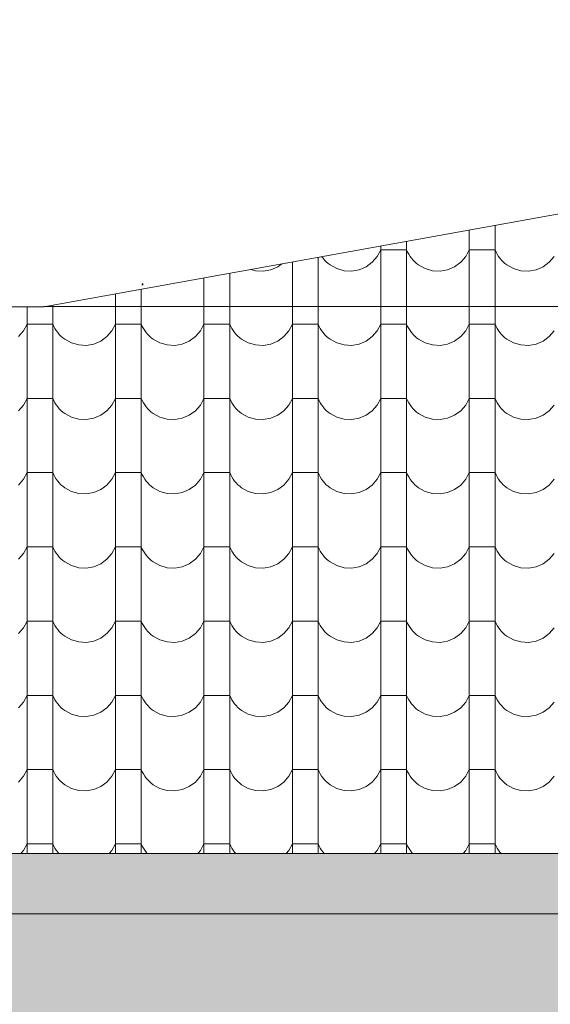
# Model space of a CAD drawing. Header units: millimetres. Extents: x -68772 to 137055, y -73300 to 19650.
# Tile 142 of 212: x 69449 to 70736, y -39170 to -36782. Entities that reach past the tile are written whole.
import ezdxf

# ---------------------------------------------------------------- set-up
doc = ezdxf.new("R2010")
doc.units = ezdxf.units.MM
doc.header["$MEASUREMENT"] = 0
doc.linetypes.add('Przerywana', pattern=[480, 240, -240])
for name, color, linetype, lineweight in [('Nowe_440-K Belki_Nr_pióra__1', 7, 'Continuous', 18), ('Nowe_810-G Ogólne_Nr_pióra__1', 7, 'Continuous', 18), ('Nowe_810-G Ogólne_Nr_pióra__22', 22, 'Continuous', 18), ('Nowe_810-G Ogólne_Nr_pióra__26', 13, 'Continuous', 18), ('Nowe_NIEWIDOCZNE DACHY_Nr_pióra__1', 7, 'Continuous', 18)]:
    doc.layers.add(name, color=color, linetype=linetype, lineweight=lineweight)

# ---------------------------------------------------------------- blocks, each defined once
blk = doc.blocks.new('*X46')
at = {"layer": 'Nowe_810-G Ogólne_Nr_pióra__26', "color": 13, "linetype": 'Continuous', "lineweight": 18}
for p, q in [((70539.3, -37292.6), (70539.3, -37450.4)), ((70601.7, -37281.4), (70601.7, -37450.4)), ((70316.1, -37356.9), (70324.8, -37340.6)), ((70324.8, -37331.4), (70324.8, -37450.4)), ((70356, -37340.6), (70324.8, -37340.6)), ((70387.2, -37340.6), (70356, -37340.6)), ((70387.2, -37320.1), (70387.2, -37450.4)), ((70387.2, -37340.6), (70389.6, -37346)), ((70530.6, -37356.9), (70539.3, -37340.6)), ((70570.5, -37340.6), (70539.3, -37340.6)), ((70601.7, -37340.6), (70570.5, -37340.6)), ((70601.7, -37340.6), (70604.1, -37346)), ((70172.7, -37358.8), (70172.7, -37450.4)), ((70181.7, -37357.2), (70184.5, -37361.1)), ((70184.5, -37361.1), (70188.3, -37365.6)), ((70188.3, -37365.6), (70192.4, -37369.8)), ((70304, -37370.8), (70316.1, -37356.9)), ((70389.6, -37346), (70392.4, -37351.3)), ((70392.4, -37351.3), (70395.5, -37356.3)), ((70395.5, -37356.3), (70399, -37361.1)), ((70399, -37361.1), (70402.8, -37365.6)), ((70402.8, -37365.6), (70406.9, -37369.8)), ((70518.5, -37370.8), (70530.6, -37356.9)), ((70604.1, -37346), (70606.9, -37351.3)), ((70606.9, -37351.3), (70610, -37356.3)), ((70610, -37356.3), (70613.5, -37361.1)), ((70613.5, -37361.1), (70617.3, -37365.6)), ((70617.3, -37365.6), (70621.4, -37369.8)), ((70733, -37370.8), (70745.1, -37356.9)), ((70010.2, -37388.2), (70021, -37391.2)), ((70039.4, -37392.2), (70057.6, -37388.9)), ((70057.6, -37388.9), (70074.6, -37381.7)), ((70074.6, -37381.7), (70084, -37374.9)), ((70110.3, -37370.1), (70110.3, -37450.4)), ((70192.4, -37369.8), (70196.9, -37373.7)), ((70196.9, -37373.7), (70201.6, -37377.3)), ((70201.6, -37377.3), (70217.8, -37386.2)), ((70217.8, -37386.2), (70235.5, -37391.2)), ((70253.9, -37392.2), (70272.1, -37388.9)), ((70272.1, -37388.9), (70289.1, -37381.7)), ((70289.1, -37381.7), (70304, -37370.8)), ((70406.9, -37369.8), (70411.4, -37373.7)), ((70411.4, -37373.7), (70416.1, -37377.3)), ((70416.1, -37377.3), (70432.3, -37386.2)), ((70432.3, -37386.2), (70450, -37391.2)), ((70468.4, -37392.2), (70486.6, -37388.9)), ((70486.6, -37388.9), (70503.6, -37381.7)), ((70503.6, -37381.7), (70518.5, -37370.8)), ((70621.4, -37369.8), (70625.9, -37373.7)), ((70625.9, -37373.7), (70630.6, -37377.3)), ((70630.6, -37377.3), (70646.8, -37386.2)), ((70646.8, -37386.2), (70664.5, -37391.2)), ((70682.9, -37392.2), (70701.1, -37388.9)), ((70701.1, -37388.9), (70718.1, -37381.7)), ((70718.1, -37381.7), (70733, -37370.8)), ((69895.8, -37408.8), (69895.8, -37450.4)), ((69958.2, -37397.6), (69958.2, -37450.4)), ((70021, -37391.2), (70039.4, -37392.2)), ((70235.5, -37391.2), (70253.9, -37392.2)), ((70450, -37391.2), (70468.4, -37392.2)), ((70664.5, -37391.2), (70682.9, -37392.2)), ((69743.7, -37436.3), (69743.7, -37450.4)), ((69681.3, -37447.6), (69681.3, -37450.4)), ((69681.3, -37450.4), (69681.3, -37630.4)), ((69743.7, -37450.4), (69743.7, -37630.4)), ((69895.8, -37450.4), (69895.8, -37630.4)), ((69958.2, -37450.4), (69958.2, -37630.4)), ((70110.3, -37450.4), (70110.3, -37630.4)), ((70172.7, -37450.4), (70172.7, -37630.4)), ((70324.8, -37450.4), (70324.8, -37630.4)), ((70387.2, -37450.4), (70387.2, -37630.4)), ((70539.3, -37450.4), (70539.3, -37630.4)), ((70601.7, -37450.4), (70601.7, -37630.4)), ((69466.8, -37479), (69466.8, -37630.4)), ((69529.2, -37475), (69529.2, -37630.4)), ((69458.1, -37536.9), (69466.8, -37520.6)), ((69498, -37520.6), (69466.8, -37520.6)), ((69529.2, -37520.6), (69498, -37520.6)), ((69529.2, -37520.6), (69531.6, -37526.1)), ((69531.6, -37526.1), (69534.4, -37531.3)), ((69534.4, -37531.3), (69537.5, -37536.3)), ((69672.6, -37536.9), (69681.3, -37520.6)), ((69712.5, -37520.6), (69681.3, -37520.6)), ((69743.7, -37520.6), (69712.5, -37520.6)), ((69743.7, -37520.6), (69746.1, -37526.1)), ((69746.1, -37526.1), (69748.9, -37531.3)), ((69748.9, -37531.3), (69752, -37536.3)), ((69887.1, -37536.9), (69895.8, -37520.6)), ((69927, -37520.6), (69895.8, -37520.6)), ((69958.2, -37520.6), (69927, -37520.6)), ((69958.2, -37520.6), (69960.6, -37526.1)), ((69960.6, -37526.1), (69963.4, -37531.3)), ((69963.4, -37531.3), (69966.5, -37536.3)), ((70101.6, -37536.9), (70110.3, -37520.6)), ((70141.5, -37520.6), (70110.3, -37520.6)), ((70172.7, -37520.6), (70141.5, -37520.6)), ((70172.7, -37520.6), (70175.1, -37526.1)), ((70175.1, -37526.1), (70177.9, -37531.3)), ((70177.9, -37531.3), (70181, -37536.3)), ((70316.1, -37536.9), (70324.8, -37520.6)), ((70356, -37520.6), (70324.8, -37520.6)), ((70387.2, -37520.6), (70356, -37520.6)), ((70387.2, -37520.6), (70389.6, -37526.1)), ((70389.6, -37526.1), (70392.4, -37531.3)), ((70392.4, -37531.3), (70395.5, -37536.3)), ((70530.6, -37536.9), (70539.3, -37520.6)), ((70570.5, -37520.6), (70539.3, -37520.6)), ((70601.7, -37520.6), (70570.5, -37520.6)), ((70601.7, -37520.6), (70604.1, -37526.1)), ((70604.1, -37526.1), (70606.9, -37531.3)), ((70606.9, -37531.3), (70610, -37536.3)), ((69446, -37550.9), (69458.1, -37536.9)), ((69537.5, -37536.3), (69541, -37541.1)), ((69541, -37541.1), (69544.8, -37545.6)), ((69544.8, -37545.6), (69548.9, -37549.9)), ((69548.9, -37549.9), (69553.4, -37553.8)), ((69553.4, -37553.8), (69558.1, -37557.4)), ((69558.1, -37557.4), (69574.3, -37566.3)), ((69645.6, -37561.7), (69660.5, -37550.9)), ((69660.5, -37550.9), (69672.6, -37536.9)), ((69752, -37536.3), (69755.5, -37541.1)), ((69755.5, -37541.1), (69759.3, -37545.6)), ((69759.3, -37545.6), (69763.4, -37549.9)), ((69763.4, -37549.9), (69767.9, -37553.8)), ((69767.9, -37553.8), (69772.6, -37557.4)), ((69772.6, -37557.4), (69788.8, -37566.3)), ((69860.1, -37561.7), (69875, -37550.9)), ((69875, -37550.9), (69887.1, -37536.9)), ((69966.5, -37536.3), (69970, -37541.1)), ((69970, -37541.1), (69973.8, -37545.6)), ((69973.8, -37545.6), (69977.9, -37549.9)), ((69977.9, -37549.9), (69982.4, -37553.8)), ((69982.4, -37553.8), (69987.1, -37557.4)), ((69987.1, -37557.4), (70003.3, -37566.3)), ((70074.6, -37561.7), (70089.5, -37550.9)), ((70089.5, -37550.9), (70101.6, -37536.9)), ((70181, -37536.3), (70184.5, -37541.1)), ((70184.5, -37541.1), (70188.3, -37545.6)), ((70188.3, -37545.6), (70192.4, -37549.9)), ((70192.4, -37549.9), (70196.9, -37553.8)), ((70196.9, -37553.8), (70201.6, -37557.4)), ((70201.6, -37557.4), (70217.8, -37566.3)), ((70289.1, -37561.7), (70304, -37550.9)), ((70304, -37550.9), (70316.1, -37536.9)), ((70395.5, -37536.3), (70399, -37541.1)), ((70399, -37541.1), (70402.8, -37545.6)), ((70402.8, -37545.6), (70406.9, -37549.9)), ((70406.9, -37549.9), (70411.4, -37553.8)), ((70411.4, -37553.8), (70416.1, -37557.4)), ((70416.1, -37557.4), (70432.3, -37566.3)), ((70503.6, -37561.7), (70518.5, -37550.9)), ((70518.5, -37550.9), (70530.6, -37536.9)), ((70610, -37536.3), (70613.5, -37541.1)), ((70613.5, -37541.1), (70617.3, -37545.6)), ((70617.3, -37545.6), (70621.4, -37549.9)), ((70621.4, -37549.9), (70625.9, -37553.8)), ((70625.9, -37553.8), (70630.6, -37557.4)), ((70630.6, -37557.4), (70646.8, -37566.3)), ((70718.1, -37561.7), (70733, -37550.9)), ((70733, -37550.9), (70745.1, -37536.9)), ((69574.3, -37566.3), (69592, -37571.3)), ((69592, -37571.3), (69610.4, -37572.2)), ((69610.4, -37572.2), (69628.6, -37569)), ((69628.6, -37569), (69645.6, -37561.7)), ((69788.8, -37566.3), (69806.5, -37571.3)), ((69806.5, -37571.3), (69824.9, -37572.2)), ((69824.9, -37572.2), (69843.1, -37569)), ((69843.1, -37569), (69860.1, -37561.7)), ((70003.3, -37566.3), (70021, -37571.3)), ((70021, -37571.3), (70039.4, -37572.2)), ((70039.4, -37572.2), (70057.6, -37569)), ((70057.6, -37569), (70074.6, -37561.7)), ((70217.8, -37566.3), (70235.5, -37571.3)), ((70235.5, -37571.3), (70253.9, -37572.2)), ((70253.9, -37572.2), (70272.1, -37569)), ((70272.1, -37569), (70289.1, -37561.7)), ((70432.3, -37566.3), (70450, -37571.3)), ((70450, -37571.3), (70468.4, -37572.2)), ((70468.4, -37572.2), (70486.6, -37569)), ((70486.6, -37569), (70503.6, -37561.7)), ((70646.8, -37566.3), (70664.5, -37571.3)), ((70664.5, -37571.3), (70682.9, -37572.2)), ((70682.9, -37572.2), (70701.1, -37569)), ((70701.1, -37569), (70718.1, -37561.7)), ((69466.8, -37630.4), (69466.8, -37810.5)), ((69529.2, -37630.4), (69529.2, -37810.5)), ((69681.3, -37630.4), (69681.3, -37810.5)), ((69743.7, -37630.4), (69743.7, -37810.5)), ((69895.8, -37630.4), (69895.8, -37810.5)), ((69958.2, -37630.4), (69958.2, -37810.5)), ((70110.3, -37630.4), (70110.3, -37810.5)), ((70172.7, -37630.4), (70172.7, -37810.5)), ((70324.8, -37630.4), (70324.8, -37810.5)), ((70387.2, -37630.4), (70387.2, -37810.5)), ((70539.3, -37630.4), (70539.3, -37810.5)), ((70601.7, -37630.4), (70601.7, -37810.5)), ((69458.1, -37717), (69466.8, -37700.7)), ((69498, -37700.7), (69466.8, -37700.7)), ((69529.2, -37700.7), (69498, -37700.7)), ((69529.2, -37700.7), (69531.6, -37706.1)), ((69672.6, -37717), (69681.3, -37700.7)), ((69712.5, -37700.7), (69681.3, -37700.7)), ((69743.7, -37700.7), (69712.5, -37700.7)), ((69743.7, -37700.7), (69746.1, -37706.1)), ((69887.1, -37717), (69895.8, -37700.7)), ((69927, -37700.7), (69895.8, -37700.7)), ((69958.2, -37700.7), (69927, -37700.7)), ((69958.2, -37700.7), (69960.6, -37706.1)), ((70101.6, -37717), (70110.3, -37700.7)), ((70141.5, -37700.7), (70110.3, -37700.7)), ((70172.7, -37700.7), (70141.5, -37700.7)), ((70172.7, -37700.7), (70175.1, -37706.1)), ((70316.1, -37717), (70324.8, -37700.7)), ((70356, -37700.7), (70324.8, -37700.7)), ((70387.2, -37700.7), (70356, -37700.7)), ((70387.2, -37700.7), (70389.6, -37706.1)), ((70530.6, -37717), (70539.3, -37700.7)), ((70570.5, -37700.7), (70539.3, -37700.7)), ((70601.7, -37700.7), (70570.5, -37700.7)), ((70601.7, -37700.7), (70604.1, -37706.1)), ((69446, -37730.9), (69458.1, -37717)), ((69531.6, -37706.1), (69534.4, -37711.4)), ((69534.4, -37711.4), (69537.5, -37716.4)), ((69537.5, -37716.4), (69541, -37721.2)), ((69541, -37721.2), (69544.8, -37725.7)), ((69660.5, -37730.9), (69672.6, -37717)), ((69746.1, -37706.1), (69748.9, -37711.4)), ((69748.9, -37711.4), (69752, -37716.4)), ((69752, -37716.4), (69755.5, -37721.2)), ((69755.5, -37721.2), (69759.3, -37725.7)), ((69875, -37730.9), (69887.1, -37717)), ((69960.6, -37706.1), (69963.4, -37711.4)), ((69963.4, -37711.4), (69966.5, -37716.4)), ((69966.5, -37716.4), (69970, -37721.2)), ((69970, -37721.2), (69973.8, -37725.7)), ((70089.5, -37730.9), (70101.6, -37717)), ((70175.1, -37706.1), (70177.9, -37711.4)), ((70177.9, -37711.4), (70181, -37716.4)), ((70181, -37716.4), (70184.5, -37721.2)), ((70184.5, -37721.2), (70188.3, -37725.7)), ((70304, -37730.9), (70316.1, -37717)), ((70389.6, -37706.1), (70392.4, -37711.4)), ((70392.4, -37711.4), (70395.5, -37716.4)), ((70395.5, -37716.4), (70399, -37721.2)), ((70399, -37721.2), (70402.8, -37725.7)), ((70518.5, -37730.9), (70530.6, -37717)), ((70604.1, -37706.1), (70606.9, -37711.4)), ((70606.9, -37711.4), (70610, -37716.4)), ((70610, -37716.4), (70613.5, -37721.2)), ((70613.5, -37721.2), (70617.3, -37725.7)), ((70733, -37730.9), (70745.1, -37717)), ((69544.8, -37725.7), (69548.9, -37729.9)), ((69548.9, -37729.9), (69553.4, -37733.8)), ((69553.4, -37733.8), (69558.1, -37737.4)), ((69558.1, -37737.4), (69574.3, -37746.3)), ((69574.3, -37746.3), (69592, -37751.3)), ((69628.6, -37749), (69645.6, -37741.8)), ((69645.6, -37741.8), (69660.5, -37730.9)), ((69759.3, -37725.7), (69763.4, -37729.9)), ((69763.4, -37729.9), (69767.9, -37733.8)), ((69767.9, -37733.8), (69772.6, -37737.4)), ((69772.6, -37737.4), (69788.8, -37746.3)), ((69788.8, -37746.3), (69806.5, -37751.3)), ((69843.1, -37749), (69860.1, -37741.8)), ((69860.1, -37741.8), (69875, -37730.9)), ((69973.8, -37725.7), (69977.9, -37729.9)), ((69977.9, -37729.9), (69982.4, -37733.8)), ((69982.4, -37733.8), (69987.1, -37737.4)), ((69987.1, -37737.4), (70003.3, -37746.3)), ((70003.3, -37746.3), (70021, -37751.3)), ((70057.6, -37749), (70074.6, -37741.8)), ((70074.6, -37741.8), (70089.5, -37730.9)), ((70188.3, -37725.7), (70192.4, -37729.9)), ((70192.4, -37729.9), (70196.9, -37733.8)), ((70196.9, -37733.8), (70201.6, -37737.4)), ((70201.6, -37737.4), (70217.8, -37746.3)), ((70217.8, -37746.3), (70235.5, -37751.3)), ((70272.1, -37749), (70289.1, -37741.8)), ((70289.1, -37741.8), (70304, -37730.9)), ((70402.8, -37725.7), (70406.9, -37729.9)), ((70406.9, -37729.9), (70411.4, -37733.8)), ((70411.4, -37733.8), (70416.1, -37737.4)), ((70416.1, -37737.4), (70432.3, -37746.3)), ((70432.3, -37746.3), (70450, -37751.3)), ((70486.6, -37749), (70503.6, -37741.8)), ((70503.6, -37741.8), (70518.5, -37730.9)), ((70617.3, -37725.7), (70621.4, -37729.9)), ((70621.4, -37729.9), (70625.9, -37733.8)), ((70625.9, -37733.8), (70630.6, -37737.4)), ((70630.6, -37737.4), (70646.8, -37746.3)), ((70646.8, -37746.3), (70664.5, -37751.3)), ((70701.1, -37749), (70718.1, -37741.8)), ((70718.1, -37741.8), (70733, -37730.9)), ((69592, -37751.3), (69610.4, -37752.3)), ((69610.4, -37752.3), (69628.6, -37749)), ((69806.5, -37751.3), (69824.9, -37752.3)), ((69824.9, -37752.3), (69843.1, -37749)), ((70021, -37751.3), (70039.4, -37752.3)), ((70039.4, -37752.3), (70057.6, -37749)), ((70235.5, -37751.3), (70253.9, -37752.3)), ((70253.9, -37752.3), (70272.1, -37749)), ((70450, -37751.3), (70468.4, -37752.3)), ((70468.4, -37752.3), (70486.6, -37749)), ((70664.5, -37751.3), (70682.9, -37752.3)), ((70682.9, -37752.3), (70701.1, -37749)), ((69466.8, -37810.5), (69466.8, -37990.5)), ((69529.2, -37810.5), (69529.2, -37990.5)), ((69681.3, -37810.5), (69681.3, -37990.5)), ((69743.7, -37810.5), (69743.7, -37990.5)), ((69895.8, -37810.5), (69895.8, -37990.5)), ((69958.2, -37810.5), (69958.2, -37990.5)), ((70110.3, -37810.5), (70110.3, -37990.5)), ((70172.7, -37810.5), (70172.7, -37990.5)), ((70324.8, -37810.5), (70324.8, -37990.5)), ((70387.2, -37810.5), (70387.2, -37990.5)), ((70539.3, -37810.5), (70539.3, -37990.5)), ((70601.7, -37810.5), (70601.7, -37990.5)), ((69458.1, -37897), (69466.8, -37880.7)), ((69498, -37880.7), (69466.8, -37880.7)), ((69529.2, -37880.7), (69498, -37880.7)), ((69529.2, -37880.7), (69531.6, -37886.2)), ((69531.6, -37886.2), (69534.4, -37891.4)), ((69534.4, -37891.4), (69537.5, -37896.4)), ((69672.6, -37897), (69681.3, -37880.7)), ((69712.5, -37880.7), (69681.3, -37880.7)), ((69743.7, -37880.7), (69712.5, -37880.7)), ((69743.7, -37880.7), (69746.1, -37886.2)), ((69746.1, -37886.2), (69748.9, -37891.4)), ((69748.9, -37891.4), (69752, -37896.4)), ((69887.1, -37897), (69895.8, -37880.7)), ((69927, -37880.7), (69895.8, -37880.7)), ((69958.2, -37880.7), (69927, -37880.7)), ((69958.2, -37880.7), (69960.6, -37886.2)), ((69960.6, -37886.2), (69963.4, -37891.4)), ((69963.4, -37891.4), (69966.5, -37896.4)), ((70101.6, -37897), (70110.3, -37880.7)), ((70141.5, -37880.7), (70110.3, -37880.7)), ((70172.7, -37880.7), (70141.5, -37880.7)), ((70172.7, -37880.7), (70175.1, -37886.2)), ((70175.1, -37886.2), (70177.9, -37891.4)), ((70177.9, -37891.4), (70181, -37896.4)), ((70316.1, -37897), (70324.8, -37880.7)), ((70356, -37880.7), (70324.8, -37880.7)), ((70387.2, -37880.7), (70356, -37880.7)), ((70387.2, -37880.7), (70389.6, -37886.2)), ((70389.6, -37886.2), (70392.4, -37891.4)), ((70392.4, -37891.4), (70395.5, -37896.4)), ((70530.6, -37897), (70539.3, -37880.7)), ((70570.5, -37880.7), (70539.3, -37880.7)), ((70601.7, -37880.7), (70570.5, -37880.7)), ((70601.7, -37880.7), (70604.1, -37886.2)), ((70604.1, -37886.2), (70606.9, -37891.4)), ((70606.9, -37891.4), (70610, -37896.4)), ((69446, -37911), (69458.1, -37897)), ((69537.5, -37896.4), (69541, -37901.2)), ((69541, -37901.2), (69544.8, -37905.7)), ((69544.8, -37905.7), (69548.9, -37910)), ((69548.9, -37910), (69553.4, -37913.9)), ((69553.4, -37913.9), (69558.1, -37917.5)), ((69645.6, -37921.8), (69660.5, -37911)), ((69660.5, -37911), (69672.6, -37897)), ((69752, -37896.4), (69755.5, -37901.2)), ((69755.5, -37901.2), (69759.3, -37905.7)), ((69759.3, -37905.7), (69763.4, -37910)), ((69763.4, -37910), (69767.9, -37913.9)), ((69767.9, -37913.9), (69772.6, -37917.5)), ((69860.1, -37921.8), (69875, -37911)), ((69875, -37911), (69887.1, -37897)), ((69966.5, -37896.4), (69970, -37901.2)), ((69970, -37901.2), (69973.8, -37905.7)), ((69973.8, -37905.7), (69977.9, -37910)), ((69977.9, -37910), (69982.4, -37913.9)), ((69982.4, -37913.9), (69987.1, -37917.5)), ((70074.6, -37921.8), (70089.5, -37911)), ((70089.5, -37911), (70101.6, -37897)), ((70181, -37896.4), (70184.5, -37901.2)), ((70184.5, -37901.2), (70188.3, -37905.7)), ((70188.3, -37905.7), (70192.4, -37910)), ((70192.4, -37910), (70196.9, -37913.9)), ((70196.9, -37913.9), (70201.6, -37917.5)), ((70289.1, -37921.8), (70304, -37911)), ((70304, -37911), (70316.1, -37897)), ((70395.5, -37896.4), (70399, -37901.2)), ((70399, -37901.2), (70402.8, -37905.7)), ((70402.8, -37905.7), (70406.9, -37910)), ((70406.9, -37910), (70411.4, -37913.9)), ((70411.4, -37913.9), (70416.1, -37917.5)), ((70503.6, -37921.8), (70518.5, -37911)), ((70518.5, -37911), (70530.6, -37897)), ((70610, -37896.4), (70613.5, -37901.2)), ((70613.5, -37901.2), (70617.3, -37905.7)), ((70617.3, -37905.7), (70621.4, -37910)), ((70621.4, -37910), (70625.9, -37913.9)), ((70625.9, -37913.9), (70630.6, -37917.5)), ((70718.1, -37921.8), (70733, -37911)), ((70733, -37911), (70745.1, -37897)), ((69558.1, -37917.5), (69574.3, -37926.4)), ((69574.3, -37926.4), (69592, -37931.4)), ((69592, -37931.4), (69610.4, -37932.3)), ((69610.4, -37932.3), (69628.6, -37929.1)), ((69628.6, -37929.1), (69645.6, -37921.8)), ((69772.6, -37917.5), (69788.8, -37926.4)), ((69788.8, -37926.4), (69806.5, -37931.4)), ((69806.5, -37931.4), (69824.9, -37932.3)), ((69824.9, -37932.3), (69843.1, -37929.1)), ((69843.1, -37929.1), (69860.1, -37921.8)), ((69987.1, -37917.5), (70003.3, -37926.4)), ((70003.3, -37926.4), (70021, -37931.4)), ((70021, -37931.4), (70039.4, -37932.3)), ((70039.4, -37932.3), (70057.6, -37929.1)), ((70057.6, -37929.1), (70074.6, -37921.8)), ((70201.6, -37917.5), (70217.8, -37926.4)), ((70217.8, -37926.4), (70235.5, -37931.4)), ((70235.5, -37931.4), (70253.9, -37932.3)), ((70253.9, -37932.3), (70272.1, -37929.1)), ((70272.1, -37929.1), (70289.1, -37921.8)), ((70416.1, -37917.5), (70432.3, -37926.4)), ((70432.3, -37926.4), (70450, -37931.4)), ((70450, -37931.4), (70468.4, -37932.3)), ((70468.4, -37932.3), (70486.6, -37929.1)), ((70486.6, -37929.1), (70503.6, -37921.8)), ((70630.6, -37917.5), (70646.8, -37926.4)), ((70646.8, -37926.4), (70664.5, -37931.4)), ((70664.5, -37931.4), (70682.9, -37932.3)), ((70682.9, -37932.3), (70701.1, -37929.1)), ((70701.1, -37929.1), (70718.1, -37921.8)), ((69466.8, -37990.5), (69466.8, -38170.6)), ((69529.2, -37990.5), (69529.2, -38170.6)), ((69681.3, -37990.5), (69681.3, -38170.6)), ((69743.7, -37990.5), (69743.7, -38170.6)), ((69895.8, -37990.5), (69895.8, -38170.6)), ((69958.2, -37990.5), (69958.2, -38170.6)), ((70110.3, -37990.5), (70110.3, -38170.6)), ((70172.7, -37990.5), (70172.7, -38170.6)), ((70324.8, -37990.5), (70324.8, -38170.6)), ((70387.2, -37990.5), (70387.2, -38170.6)), ((70539.3, -37990.5), (70539.3, -38170.6)), ((70601.7, -37990.5), (70601.7, -38170.6)), ((69446, -38091), (69458.1, -38077.1)), ((69458.1, -38077.1), (69466.8, -38060.8)), ((69498, -38060.8), (69466.8, -38060.8)), ((69529.2, -38060.8), (69498, -38060.8)), ((69529.2, -38060.8), (69531.6, -38066.2)), ((69531.6, -38066.2), (69534.4, -38071.5)), ((69534.4, -38071.5), (69537.5, -38076.5)), ((69537.5, -38076.5), (69541, -38081.3)), ((69541, -38081.3), (69544.8, -38085.8)), ((69660.5, -38091), (69672.6, -38077.1)), ((69672.6, -38077.1), (69681.3, -38060.8)), ((69712.5, -38060.8), (69681.3, -38060.8)), ((69743.7, -38060.8), (69712.5, -38060.8)), ((69743.7, -38060.8), (69746.1, -38066.2)), ((69746.1, -38066.2), (69748.9, -38071.5)), ((69748.9, -38071.5), (69752, -38076.5)), ((69752, -38076.5), (69755.5, -38081.3)), ((69755.5, -38081.3), (69759.3, -38085.8)), ((69875, -38091), (69887.1, -38077.1)), ((69887.1, -38077.1), (69895.8, -38060.8)), ((69927, -38060.8), (69895.8, -38060.8)), ((69958.2, -38060.8), (69927, -38060.8)), ((69958.2, -38060.8), (69960.6, -38066.2)), ((69960.6, -38066.2), (69963.4, -38071.5)), ((69963.4, -38071.5), (69966.5, -38076.5)), ((69966.5, -38076.5), (69970, -38081.3)), ((69970, -38081.3), (69973.8, -38085.8)), ((70089.5, -38091), (70101.6, -38077.1)), ((70101.6, -38077.1), (70110.3, -38060.8)), ((70141.5, -38060.8), (70110.3, -38060.8)), ((70172.7, -38060.8), (70141.5, -38060.8)), ((70172.7, -38060.8), (70175.1, -38066.2)), ((70175.1, -38066.2), (70177.9, -38071.5)), ((70177.9, -38071.5), (70181, -38076.5)), ((70181, -38076.5), (70184.5, -38081.3)), ((70184.5, -38081.3), (70188.3, -38085.8)), ((70304, -38091), (70316.1, -38077.1)), ((70316.1, -38077.1), (70324.8, -38060.8)), ((70356, -38060.8), (70324.8, -38060.8)), ((70387.2, -38060.8), (70356, -38060.8)), ((70387.2, -38060.8), (70389.6, -38066.2)), ((70389.6, -38066.2), (70392.4, -38071.5)), ((70392.4, -38071.5), (70395.5, -38076.5)), ((70395.5, -38076.5), (70399, -38081.3)), ((70399, -38081.3), (70402.8, -38085.8)), ((70518.5, -38091), (70530.6, -38077.1)), ((70530.6, -38077.1), (70539.3, -38060.8)), ((70570.5, -38060.8), (70539.3, -38060.8)), ((70601.7, -38060.8), (70570.5, -38060.8)), ((70601.7, -38060.8), (70604.1, -38066.2)), ((70604.1, -38066.2), (70606.9, -38071.5)), ((70606.9, -38071.5), (70610, -38076.5)), ((70610, -38076.5), (70613.5, -38081.3)), ((70613.5, -38081.3), (70617.3, -38085.8)), ((70733, -38091), (70745.1, -38077.1)), ((69544.8, -38085.8), (69548.9, -38090)), ((69548.9, -38090), (69553.4, -38093.9)), ((69553.4, -38093.9), (69558.1, -38097.5)), ((69558.1, -38097.5), (69574.3, -38106.4)), ((69574.3, -38106.4), (69592, -38111.4)), ((69628.6, -38109.1), (69645.6, -38101.9)), ((69645.6, -38101.9), (69660.5, -38091)), ((69759.3, -38085.8), (69763.4, -38090)), ((69763.4, -38090), (69767.9, -38093.9)), ((69767.9, -38093.9), (69772.6, -38097.5)), ((69772.6, -38097.5), (69788.8, -38106.4)), ((69788.8, -38106.4), (69806.5, -38111.4)), ((69843.1, -38109.1), (69860.1, -38101.9)), ((69860.1, -38101.9), (69875, -38091)), ((69973.8, -38085.8), (69977.9, -38090)), ((69977.9, -38090), (69982.4, -38093.9)), ((69982.4, -38093.9), (69987.1, -38097.5)), ((69987.1, -38097.5), (70003.3, -38106.4)), ((70003.3, -38106.4), (70021, -38111.4)), ((70057.6, -38109.1), (70074.6, -38101.9)), ((70074.6, -38101.9), (70089.5, -38091)), ((70188.3, -38085.8), (70192.4, -38090)), ((70192.4, -38090), (70196.9, -38093.9)), ((70196.9, -38093.9), (70201.6, -38097.5)), ((70201.6, -38097.5), (70217.8, -38106.4)), ((70217.8, -38106.4), (70235.5, -38111.4)), ((70272.1, -38109.1), (70289.1, -38101.9)), ((70289.1, -38101.9), (70304, -38091)), ((70402.8, -38085.8), (70406.9, -38090)), ((70406.9, -38090), (70411.4, -38093.9)), ((70411.4, -38093.9), (70416.1, -38097.5)), ((70416.1, -38097.5), (70432.3, -38106.4)), ((70432.3, -38106.4), (70450, -38111.4)), ((70486.6, -38109.1), (70503.6, -38101.9)), ((70503.6, -38101.9), (70518.5, -38091)), ((70617.3, -38085.8), (70621.4, -38090)), ((70621.4, -38090), (70625.9, -38093.9)), ((70625.9, -38093.9), (70630.6, -38097.5)), ((70630.6, -38097.5), (70646.8, -38106.4)), ((70646.8, -38106.4), (70664.5, -38111.4)), ((70701.1, -38109.1), (70718.1, -38101.9)), ((70718.1, -38101.9), (70733, -38091)), ((69592, -38111.4), (69610.4, -38112.4)), ((69610.4, -38112.4), (69628.6, -38109.1)), ((69806.5, -38111.4), (69824.9, -38112.4)), ((69824.9, -38112.4), (69843.1, -38109.1)), ((70021, -38111.4), (70039.4, -38112.4)), ((70039.4, -38112.4), (70057.6, -38109.1)), ((70235.5, -38111.4), (70253.9, -38112.4)), ((70253.9, -38112.4), (70272.1, -38109.1)), ((70450, -38111.4), (70468.4, -38112.4)), ((70468.4, -38112.4), (70486.6, -38109.1)), ((70664.5, -38111.4), (70682.9, -38112.4)), ((70682.9, -38112.4), (70701.1, -38109.1)), ((69466.8, -38170.6), (69466.8, -38350.6)), ((69529.2, -38170.6), (69529.2, -38350.6)), ((69681.3, -38170.6), (69681.3, -38350.6)), ((69743.7, -38170.6), (69743.7, -38350.6)), ((69895.8, -38170.6), (69895.8, -38350.6)), ((69958.2, -38170.6), (69958.2, -38350.6)), ((70110.3, -38170.6), (70110.3, -38350.6)), ((70172.7, -38170.6), (70172.7, -38350.6)), ((70324.8, -38170.6), (70324.8, -38350.6)), ((70387.2, -38170.6), (70387.2, -38350.6)), ((70539.3, -38170.6), (70539.3, -38350.6)), ((70601.7, -38170.6), (70601.7, -38350.6)), ((69458.1, -38257.1), (69466.8, -38240.8)), ((69498, -38240.8), (69466.8, -38240.8)), ((69529.2, -38240.8), (69498, -38240.8)), ((69529.2, -38240.8), (69531.6, -38246.3)), ((69531.6, -38246.3), (69534.4, -38251.5)), ((69672.6, -38257.1), (69681.3, -38240.8)), ((69712.5, -38240.8), (69681.3, -38240.8)), ((69743.7, -38240.8), (69712.5, -38240.8)), ((69743.7, -38240.8), (69746.1, -38246.3)), ((69746.1, -38246.3), (69748.9, -38251.5)), ((69887.1, -38257.1), (69895.8, -38240.8)), ((69927, -38240.8), (69895.8, -38240.8)), ((69958.2, -38240.8), (69927, -38240.8)), ((69958.2, -38240.8), (69960.6, -38246.3)), ((69960.6, -38246.3), (69963.4, -38251.5)), ((70101.6, -38257.1), (70110.3, -38240.8)), ((70141.5, -38240.8), (70110.3, -38240.8)), ((70172.7, -38240.8), (70141.5, -38240.8)), ((70172.7, -38240.8), (70175.1, -38246.3)), ((70175.1, -38246.3), (70177.9, -38251.5)), ((70316.1, -38257.1), (70324.8, -38240.8)), ((70356, -38240.8), (70324.8, -38240.8)), ((70387.2, -38240.8), (70356, -38240.8)), ((70387.2, -38240.8), (70389.6, -38246.3)), ((70389.6, -38246.3), (70392.4, -38251.5)), ((70530.6, -38257.1), (70539.3, -38240.8)), ((70570.5, -38240.8), (70539.3, -38240.8)), ((70601.7, -38240.8), (70570.5, -38240.8)), ((70601.7, -38240.8), (70604.1, -38246.3)), ((70604.1, -38246.3), (70606.9, -38251.5)), ((69446, -38271.1), (69458.1, -38257.1)), ((69534.4, -38251.5), (69537.5, -38256.5)), ((69537.5, -38256.5), (69541, -38261.3)), ((69541, -38261.3), (69544.8, -38265.8)), ((69544.8, -38265.8), (69548.9, -38270.1)), ((69548.9, -38270.1), (69553.4, -38274)), ((69553.4, -38274), (69558.1, -38277.6)), ((69645.6, -38281.9), (69660.5, -38271.1)), ((69660.5, -38271.1), (69672.6, -38257.1)), ((69748.9, -38251.5), (69752, -38256.5)), ((69752, -38256.5), (69755.5, -38261.3)), ((69755.5, -38261.3), (69759.3, -38265.8)), ((69759.3, -38265.8), (69763.4, -38270.1)), ((69763.4, -38270.1), (69767.9, -38274)), ((69767.9, -38274), (69772.6, -38277.6)), ((69860.1, -38281.9), (69875, -38271.1)), ((69875, -38271.1), (69887.1, -38257.1)), ((69963.4, -38251.5), (69966.5, -38256.5)), ((69966.5, -38256.5), (69970, -38261.3)), ((69970, -38261.3), (69973.8, -38265.8)), ((69973.8, -38265.8), (69977.9, -38270.1)), ((69977.9, -38270.1), (69982.4, -38274)), ((69982.4, -38274), (69987.1, -38277.6)), ((70074.6, -38281.9), (70089.5, -38271.1)), ((70089.5, -38271.1), (70101.6, -38257.1)), ((70177.9, -38251.5), (70181, -38256.5)), ((70181, -38256.5), (70184.5, -38261.3)), ((70184.5, -38261.3), (70188.3, -38265.8)), ((70188.3, -38265.8), (70192.4, -38270.1)), ((70192.4, -38270.1), (70196.9, -38274)), ((70196.9, -38274), (70201.6, -38277.6)), ((70289.1, -38281.9), (70304, -38271.1)), ((70304, -38271.1), (70316.1, -38257.1)), ((70392.4, -38251.5), (70395.5, -38256.5)), ((70395.5, -38256.5), (70399, -38261.3)), ((70399, -38261.3), (70402.8, -38265.8)), ((70402.8, -38265.8), (70406.9, -38270.1)), ((70406.9, -38270.1), (70411.4, -38274)), ((70411.4, -38274), (70416.1, -38277.6)), ((70503.6, -38281.9), (70518.5, -38271.1)), ((70518.5, -38271.1), (70530.6, -38257.1)), ((70606.9, -38251.5), (70610, -38256.5)), ((70610, -38256.5), (70613.5, -38261.3)), ((70613.5, -38261.3), (70617.3, -38265.8)), ((70617.3, -38265.8), (70621.4, -38270.1)), ((70621.4, -38270.1), (70625.9, -38274)), ((70625.9, -38274), (70630.6, -38277.6)), ((70718.1, -38281.9), (70733, -38271.1)), ((70733, -38271.1), (70745.1, -38257.1)), ((69558.1, -38277.6), (69574.3, -38286.5)), ((69574.3, -38286.5), (69592, -38291.5)), ((69592, -38291.5), (69610.4, -38292.4)), ((69610.4, -38292.4), (69628.6, -38289.2)), ((69628.6, -38289.2), (69645.6, -38281.9)), ((69772.6, -38277.6), (69788.8, -38286.5)), ((69788.8, -38286.5), (69806.5, -38291.5)), ((69806.5, -38291.5), (69824.9, -38292.4)), ((69824.9, -38292.4), (69843.1, -38289.2)), ((69843.1, -38289.2), (69860.1, -38281.9)), ((69987.1, -38277.6), (70003.3, -38286.5)), ((70003.3, -38286.5), (70021, -38291.5)), ((70021, -38291.5), (70039.4, -38292.4)), ((70039.4, -38292.4), (70057.6, -38289.2)), ((70057.6, -38289.2), (70074.6, -38281.9)), ((70201.6, -38277.6), (70217.8, -38286.5)), ((70217.8, -38286.5), (70235.5, -38291.5)), ((70235.5, -38291.5), (70253.9, -38292.4)), ((70253.9, -38292.4), (70272.1, -38289.2)), ((70272.1, -38289.2), (70289.1, -38281.9)), ((70416.1, -38277.6), (70432.3, -38286.5)), ((70432.3, -38286.5), (70450, -38291.5)), ((70450, -38291.5), (70468.4, -38292.4)), ((70468.4, -38292.4), (70486.6, -38289.2)), ((70486.6, -38289.2), (70503.6, -38281.9)), ((70630.6, -38277.6), (70646.8, -38286.5)), ((70646.8, -38286.5), (70664.5, -38291.5)), ((70664.5, -38291.5), (70682.9, -38292.4)), ((70682.9, -38292.4), (70701.1, -38289.2)), ((70701.1, -38289.2), (70718.1, -38281.9)), ((69466.8, -38350.6), (69466.8, -38530.7)), ((69529.2, -38350.6), (69529.2, -38530.7)), ((69681.3, -38350.6), (69681.3, -38530.7)), ((69743.7, -38350.6), (69743.7, -38530.7)), ((69895.8, -38350.6), (69895.8, -38530.7)), ((69958.2, -38350.6), (69958.2, -38530.7)), ((70110.3, -38350.6), (70110.3, -38530.7)), ((70172.7, -38350.6), (70172.7, -38530.7)), ((70324.8, -38350.6), (70324.8, -38530.7)), ((70387.2, -38350.6), (70387.2, -38530.7)), ((70539.3, -38350.6), (70539.3, -38530.7)), ((70601.7, -38350.6), (70601.7, -38530.7)), ((69446, -38451.1), (69458.1, -38437.2)), ((69458.1, -38437.2), (69466.8, -38420.9)), ((69498, -38420.9), (69466.8, -38420.9)), ((69529.2, -38420.9), (69498, -38420.9)), ((69529.2, -38420.9), (69531.6, -38426.3)), ((69531.6, -38426.3), (69534.4, -38431.6)), ((69534.4, -38431.6), (69537.5, -38436.6)), ((69537.5, -38436.6), (69541, -38441.4)), ((69660.5, -38451.1), (69672.6, -38437.2)), ((69672.6, -38437.2), (69681.3, -38420.9)), ((69712.5, -38420.9), (69681.3, -38420.9)), ((69743.7, -38420.9), (69712.5, -38420.9)), ((69743.7, -38420.9), (69746.1, -38426.3)), ((69746.1, -38426.3), (69748.9, -38431.6)), ((69748.9, -38431.6), (69752, -38436.6)), ((69752, -38436.6), (69755.5, -38441.4)), ((69875, -38451.1), (69887.1, -38437.2)), ((69887.1, -38437.2), (69895.8, -38420.9)), ((69927, -38420.9), (69895.8, -38420.9)), ((69958.2, -38420.9), (69927, -38420.9)), ((69958.2, -38420.9), (69960.6, -38426.3)), ((69960.6, -38426.3), (69963.4, -38431.6)), ((69963.4, -38431.6), (69966.5, -38436.6)), ((69966.5, -38436.6), (69970, -38441.4)), ((70089.5, -38451.1), (70101.6, -38437.2)), ((70101.6, -38437.2), (70110.3, -38420.9)), ((70141.5, -38420.9), (70110.3, -38420.9)), ((70172.7, -38420.9), (70141.5, -38420.9)), ((70172.7, -38420.9), (70175.1, -38426.3)), ((70175.1, -38426.3), (70177.9, -38431.6)), ((70177.9, -38431.6), (70181, -38436.6)), ((70181, -38436.6), (70184.5, -38441.4)), ((70304, -38451.1), (70316.1, -38437.2)), ((70316.1, -38437.2), (70324.8, -38420.9)), ((70356, -38420.9), (70324.8, -38420.9)), ((70387.2, -38420.9), (70356, -38420.9)), ((70387.2, -38420.9), (70389.6, -38426.3)), ((70389.6, -38426.3), (70392.4, -38431.6)), ((70392.4, -38431.6), (70395.5, -38436.6)), ((70395.5, -38436.6), (70399, -38441.4)), ((70518.5, -38451.1), (70530.6, -38437.2)), ((70530.6, -38437.2), (70539.3, -38420.9)), ((70570.5, -38420.9), (70539.3, -38420.9)), ((70601.7, -38420.9), (70570.5, -38420.9)), ((70601.7, -38420.9), (70604.1, -38426.3)), ((70604.1, -38426.3), (70606.9, -38431.6)), ((70606.9, -38431.6), (70610, -38436.6)), ((70610, -38436.6), (70613.5, -38441.4)), ((70733, -38451.1), (70745.1, -38437.2)), ((69541, -38441.4), (69544.8, -38445.9)), ((69544.8, -38445.9), (69548.9, -38450.1)), ((69548.9, -38450.1), (69553.4, -38454)), ((69553.4, -38454), (69558.1, -38457.6)), ((69558.1, -38457.6), (69574.3, -38466.5)), ((69628.6, -38469.2), (69645.6, -38462)), ((69645.6, -38462), (69660.5, -38451.1)), ((69755.5, -38441.4), (69759.3, -38445.9)), ((69759.3, -38445.9), (69763.4, -38450.1)), ((69763.4, -38450.1), (69767.9, -38454)), ((69767.9, -38454), (69772.6, -38457.6)), ((69772.6, -38457.6), (69788.8, -38466.5)), ((69843.1, -38469.2), (69860.1, -38462)), ((69860.1, -38462), (69875, -38451.1)), ((69970, -38441.4), (69973.8, -38445.9)), ((69973.8, -38445.9), (69977.9, -38450.1)), ((69977.9, -38450.1), (69982.4, -38454)), ((69982.4, -38454), (69987.1, -38457.6)), ((69987.1, -38457.6), (70003.3, -38466.5)), ((70057.6, -38469.2), (70074.6, -38462)), ((70074.6, -38462), (70089.5, -38451.1)), ((70184.5, -38441.4), (70188.3, -38445.9)), ((70188.3, -38445.9), (70192.4, -38450.1)), ((70192.4, -38450.1), (70196.9, -38454)), ((70196.9, -38454), (70201.6, -38457.6)), ((70201.6, -38457.6), (70217.8, -38466.5)), ((70272.1, -38469.2), (70289.1, -38462)), ((70289.1, -38462), (70304, -38451.1)), ((70399, -38441.4), (70402.8, -38445.9)), ((70402.8, -38445.9), (70406.9, -38450.1)), ((70406.9, -38450.1), (70411.4, -38454)), ((70411.4, -38454), (70416.1, -38457.6)), ((70416.1, -38457.6), (70432.3, -38466.5)), ((70486.6, -38469.2), (70503.6, -38462)), ((70503.6, -38462), (70518.5, -38451.1)), ((70613.5, -38441.4), (70617.3, -38445.9)), ((70617.3, -38445.9), (70621.4, -38450.1)), ((70621.4, -38450.1), (70625.9, -38454)), ((70625.9, -38454), (70630.6, -38457.6)), ((70630.6, -38457.6), (70646.8, -38466.5)), ((70701.1, -38469.2), (70718.1, -38462)), ((70718.1, -38462), (70733, -38451.1)), ((69574.3, -38466.5), (69592, -38471.5)), ((69592, -38471.5), (69610.4, -38472.5)), ((69610.4, -38472.5), (69628.6, -38469.2)), ((69788.8, -38466.5), (69806.5, -38471.5)), ((69806.5, -38471.5), (69824.9, -38472.5)), ((69824.9, -38472.5), (69843.1, -38469.2)), ((70003.3, -38466.5), (70021, -38471.5)), ((70021, -38471.5), (70039.4, -38472.5)), ((70039.4, -38472.5), (70057.6, -38469.2)), ((70217.8, -38466.5), (70235.5, -38471.5)), ((70235.5, -38471.5), (70253.9, -38472.5)), ((70253.9, -38472.5), (70272.1, -38469.2)), ((70432.3, -38466.5), (70450, -38471.5)), ((70450, -38471.5), (70468.4, -38472.5)), ((70468.4, -38472.5), (70486.6, -38469.2)), ((70646.8, -38466.5), (70664.5, -38471.5)), ((70664.5, -38471.5), (70682.9, -38472.5)), ((70682.9, -38472.5), (70701.1, -38469.2)), ((69466.8, -38530.7), (69466.8, -38710.8)), ((69529.2, -38530.7), (69529.2, -38710.8)), ((69681.3, -38530.7), (69681.3, -38710.8)), ((69743.7, -38530.7), (69743.7, -38710.8)), ((69895.8, -38530.7), (69895.8, -38710.8)), ((69958.2, -38530.7), (69958.2, -38710.8)), ((70110.3, -38530.7), (70110.3, -38710.8)), ((70172.7, -38530.7), (70172.7, -38710.8)), ((70324.8, -38530.7), (70324.8, -38710.8)), ((70387.2, -38530.7), (70387.2, -38710.8)), ((70539.3, -38530.7), (70539.3, -38710.8)), ((70601.7, -38530.7), (70601.7, -38710.8)), ((69458.1, -38617.2), (69466.8, -38600.9)), ((69498, -38600.9), (69466.8, -38600.9)), ((69529.2, -38600.9), (69498, -38600.9)), ((69529.2, -38600.9), (69531.6, -38606.4)), ((69531.6, -38606.4), (69534.4, -38611.6)), ((69672.6, -38617.2), (69681.3, -38600.9)), ((69712.5, -38600.9), (69681.3, -38600.9)), ((69743.7, -38600.9), (69712.5, -38600.9)), ((69743.7, -38600.9), (69746.1, -38606.4)), ((69746.1, -38606.4), (69748.9, -38611.6)), ((69887.1, -38617.2), (69895.8, -38600.9)), ((69927, -38600.9), (69895.8, -38600.9)), ((69958.2, -38600.9), (69927, -38600.9)), ((69958.2, -38600.9), (69960.6, -38606.4)), ((69960.6, -38606.4), (69963.4, -38611.6)), ((70101.6, -38617.2), (70110.3, -38600.9)), ((70141.5, -38600.9), (70110.3, -38600.9)), ((70172.7, -38600.9), (70141.5, -38600.9)), ((70172.7, -38600.9), (70175.1, -38606.4)), ((70175.1, -38606.4), (70177.9, -38611.6)), ((70316.1, -38617.2), (70324.8, -38600.9)), ((70356, -38600.9), (70324.8, -38600.9)), ((70387.2, -38600.9), (70356, -38600.9)), ((70387.2, -38600.9), (70389.6, -38606.4)), ((70389.6, -38606.4), (70392.4, -38611.6)), ((70530.6, -38617.2), (70539.3, -38600.9)), ((70570.5, -38600.9), (70539.3, -38600.9)), ((70601.7, -38600.9), (70570.5, -38600.9)), ((70601.7, -38600.9), (70604.1, -38606.4)), ((70604.1, -38606.4), (70606.9, -38611.6)), ((69446, -38631.2), (69458.1, -38617.2)), ((69534.4, -38611.6), (69537.5, -38616.6)), ((69537.5, -38616.6), (69541, -38621.4)), ((69541, -38621.4), (69544.8, -38625.9)), ((69544.8, -38625.9), (69548.9, -38630.2)), ((69548.9, -38630.2), (69553.4, -38634.1)), ((69645.6, -38642), (69660.5, -38631.2)), ((69660.5, -38631.2), (69672.6, -38617.2)), ((69748.9, -38611.6), (69752, -38616.6)), ((69752, -38616.6), (69755.5, -38621.4)), ((69755.5, -38621.4), (69759.3, -38625.9)), ((69759.3, -38625.9), (69763.4, -38630.2)), ((69763.4, -38630.2), (69767.9, -38634.1)), ((69860.1, -38642), (69875, -38631.2)), ((69875, -38631.2), (69887.1, -38617.2)), ((69963.4, -38611.6), (69966.5, -38616.6)), ((69966.5, -38616.6), (69970, -38621.4)), ((69970, -38621.4), (69973.8, -38625.9)), ((69973.8, -38625.9), (69977.9, -38630.2)), ((69977.9, -38630.2), (69982.4, -38634.1)), ((70074.6, -38642), (70089.5, -38631.2)), ((70089.5, -38631.2), (70101.6, -38617.2)), ((70177.9, -38611.6), (70181, -38616.6)), ((70181, -38616.6), (70184.5, -38621.4)), ((70184.5, -38621.4), (70188.3, -38625.9)), ((70188.3, -38625.9), (70192.4, -38630.2)), ((70192.4, -38630.2), (70196.9, -38634.1)), ((70289.1, -38642), (70304, -38631.2)), ((70304, -38631.2), (70316.1, -38617.2)), ((70392.4, -38611.6), (70395.5, -38616.6)), ((70395.5, -38616.6), (70399, -38621.4)), ((70399, -38621.4), (70402.8, -38625.9)), ((70402.8, -38625.9), (70406.9, -38630.2)), ((70406.9, -38630.2), (70411.4, -38634.1)), ((70503.6, -38642), (70518.5, -38631.2)), ((70518.5, -38631.2), (70530.6, -38617.2)), ((70606.9, -38611.6), (70610, -38616.6)), ((70610, -38616.6), (70613.5, -38621.4)), ((70613.5, -38621.4), (70617.3, -38625.9)), ((70617.3, -38625.9), (70621.4, -38630.2)), ((70621.4, -38630.2), (70625.9, -38634.1)), ((70718.1, -38642), (70733, -38631.2)), ((70733, -38631.2), (70745.1, -38617.2)), ((69553.4, -38634.1), (69558.1, -38637.7)), ((69558.1, -38637.7), (69574.3, -38646.6)), ((69574.3, -38646.6), (69592, -38651.6)), ((69592, -38651.6), (69610.4, -38652.5)), ((69610.4, -38652.5), (69628.6, -38649.3)), ((69628.6, -38649.3), (69645.6, -38642)), ((69767.9, -38634.1), (69772.6, -38637.7)), ((69772.6, -38637.7), (69788.8, -38646.6)), ((69788.8, -38646.6), (69806.5, -38651.6)), ((69806.5, -38651.6), (69824.9, -38652.5)), ((69824.9, -38652.5), (69843.1, -38649.3)), ((69843.1, -38649.3), (69860.1, -38642)), ((69982.4, -38634.1), (69987.1, -38637.7)), ((69987.1, -38637.7), (70003.3, -38646.6)), ((70003.3, -38646.6), (70021, -38651.6)), ((70021, -38651.6), (70039.4, -38652.5)), ((70039.4, -38652.5), (70057.6, -38649.3)), ((70057.6, -38649.3), (70074.6, -38642)), ((70196.9, -38634.1), (70201.6, -38637.7)), ((70201.6, -38637.7), (70217.8, -38646.6)), ((70217.8, -38646.6), (70235.5, -38651.6)), ((70235.5, -38651.6), (70253.9, -38652.5)), ((70253.9, -38652.5), (70272.1, -38649.3)), ((70272.1, -38649.3), (70289.1, -38642)), ((70411.4, -38634.1), (70416.1, -38637.7)), ((70416.1, -38637.7), (70432.3, -38646.6)), ((70432.3, -38646.6), (70450, -38651.6)), ((70450, -38651.6), (70468.4, -38652.5)), ((70468.4, -38652.5), (70486.6, -38649.3)), ((70486.6, -38649.3), (70503.6, -38642)), ((70625.9, -38634.1), (70630.6, -38637.7)), ((70630.6, -38637.7), (70646.8, -38646.6)), ((70646.8, -38646.6), (70664.5, -38651.6)), ((70664.5, -38651.6), (70682.9, -38652.5)), ((70682.9, -38652.5), (70701.1, -38649.3)), ((70701.1, -38649.3), (70718.1, -38642)), ((69466.8, -38710.8), (69466.8, -38804.8)), ((69529.2, -38710.8), (69529.2, -38804.8)), ((69681.3, -38710.8), (69681.3, -38804.8)), ((69743.7, -38710.8), (69743.7, -38804.8)), ((69895.8, -38710.8), (69895.8, -38804.8)), ((69958.2, -38710.8), (69958.2, -38804.8)), ((70110.3, -38710.8), (70110.3, -38804.8)), ((70172.7, -38710.8), (70172.7, -38804.8)), ((70324.8, -38710.8), (70324.8, -38804.8)), ((70387.2, -38710.8), (70387.2, -38804.8)), ((70539.3, -38710.8), (70539.3, -38804.8)), ((70601.7, -38710.8), (70601.7, -38804.8)), ((69451.6, -38804.8), (69458.1, -38797.3)), ((69458.1, -38797.3), (69466.8, -38781)), ((69498, -38781), (69466.8, -38781)), ((69529.2, -38781), (69498, -38781)), ((69529.2, -38781), (69531.6, -38786.4)), ((69531.6, -38786.4), (69534.4, -38791.7)), ((69534.4, -38791.7), (69537.5, -38796.7)), ((69537.5, -38796.7), (69541, -38801.5)), ((69666.1, -38804.8), (69672.6, -38797.3)), ((69672.6, -38797.3), (69681.3, -38781)), ((69712.5, -38781), (69681.3, -38781)), ((69743.7, -38781), (69712.5, -38781)), ((69743.7, -38781), (69746.1, -38786.4)), ((69746.1, -38786.4), (69748.9, -38791.7)), ((69748.9, -38791.7), (69752, -38796.7)), ((69752, -38796.7), (69755.5, -38801.5)), ((69880.6, -38804.8), (69887.1, -38797.3)), ((69887.1, -38797.3), (69895.8, -38781)), ((69927, -38781), (69895.8, -38781)), ((69958.2, -38781), (69927, -38781)), ((69958.2, -38781), (69960.6, -38786.4)), ((69960.6, -38786.4), (69963.4, -38791.7)), ((69963.4, -38791.7), (69966.5, -38796.7)), ((69966.5, -38796.7), (69970, -38801.5)), ((70095.1, -38804.8), (70101.6, -38797.3)), ((70101.6, -38797.3), (70110.3, -38781)), ((70141.5, -38781), (70110.3, -38781)), ((70172.7, -38781), (70141.5, -38781)), ((70172.7, -38781), (70175.1, -38786.4)), ((70175.1, -38786.4), (70177.9, -38791.7)), ((70177.9, -38791.7), (70181, -38796.7)), ((70181, -38796.7), (70184.5, -38801.5)), ((70309.6, -38804.8), (70316.1, -38797.3)), ((70316.1, -38797.3), (70324.8, -38781)), ((70356, -38781), (70324.8, -38781)), ((70387.2, -38781), (70356, -38781)), ((70387.2, -38781), (70389.6, -38786.4)), ((70389.6, -38786.4), (70392.4, -38791.7)), ((70392.4, -38791.7), (70395.5, -38796.7)), ((70395.5, -38796.7), (70399, -38801.5)), ((70524.1, -38804.8), (70530.6, -38797.3)), ((70530.6, -38797.3), (70539.3, -38781)), ((70570.5, -38781), (70539.3, -38781)), ((70601.7, -38781), (70570.5, -38781)), ((70601.7, -38781), (70604.1, -38786.4)), ((70604.1, -38786.4), (70606.9, -38791.7)), ((70606.9, -38791.7), (70610, -38796.7)), ((70610, -38796.7), (70613.5, -38801.5)), ((69541, -38801.5), (69543.8, -38804.8)), ((69755.5, -38801.5), (69758.3, -38804.8)), ((69970, -38801.5), (69972.8, -38804.8)), ((70184.5, -38801.5), (70187.3, -38804.8)), ((70399, -38801.5), (70401.8, -38804.8)), ((70613.5, -38801.5), (70616.3, -38804.8))]:
    blk.add_line(p, q, dxfattribs=at)
blk = doc.blocks.new('Wypełnienie_1', base_point=(0, 2000))
at = {"layer": 'Nowe_810-G Ogólne_Nr_pióra__1', "color": 7, "linetype": 'Continuous', "lineweight": 18}
for p, q in [((69507, -37479), (73365.2, -36782.4)), ((67402.6, -37477.5), (69507, -37479)), ((89655.6, -38804.8), (67404.2, -38804.8))]:
    blk.add_line(p, q, dxfattribs=at)
at = {"layer": 'Nowe_810-G Ogólne_Nr_pióra__26', "color": 13, "linetype": 'Continuous', "lineweight": 18}
blk.add_blockref('*X46', (0, 0), dxfattribs=at)

msp = doc.modelspace()

# ---------------------------------------------------------------- hatches: boundary and pattern name
at = {"layer": 'Nowe_810-G Ogólne_Nr_pióra__22', "linetype": 'Continuous', "lineweight": 18}
msp.add_hatch(color=22, dxfattribs=at).paths.add_polyline_path([(67346.3, -39254.8), (67353.6, -38804.8), (89655.6, -38804.8), (89655.6, -39254.8)])

# ---------------------------------------------------------------- linework, layer by layer
at = {"layer": 'Nowe_440-K Belki_Nr_pióra__1', "color": 7, "linetype": 'Continuous', "lineweight": 18}
for p, q in [((89655.6, -38804.8), (67346.3, -38804.8)), ((89655.6, -38950.5), (67346.3, -38950.5))]:
    msp.add_line(p, q, dxfattribs=at)
at = {"layer": 'Nowe_810-G Ogólne_Nr_pióra__1', "color": 7, "linetype": 'Przerywana', "lineweight": 18, "flags": 128}
msp.add_lwpolyline([(67346.3, -39254.8), (67353.6, -38804.8), (89655.6, -38804.8), (89655.6, -39254.8)], close=True, dxfattribs=at)
at = {"layer": 'Nowe_NIEWIDOCZNE DACHY_Nr_pióra__1', "color": 7, "linetype": 'Continuous', "lineweight": 18}
for p, q in [((69745.8, -37425.6), (69745.8, -37422.9)), ((69745.8, -37425.6), (69745.8, -37422.9)), ((69745.8, -37426.3), (69745.8, -37422.9)), ((69745.8, -37422.9), (69748.7, -37422.9)), ((69748.7, -37425.6), (69745.8, -37425.6)), ((87760.3, -37477.7), (69507, -37478.1))]:
    msp.add_line(p, q, dxfattribs=at)

# ---------------------------------------------------------------- block references
at = {"layer": 'Nowe_810-G Ogólne_Nr_pióra__26', "color": 13, "linetype": 'Continuous', "lineweight": 18}
msp.add_blockref('Wypełnienie_1', (0, 2000), dxfattribs=at)

doc.saveas('drawing.dxf')
